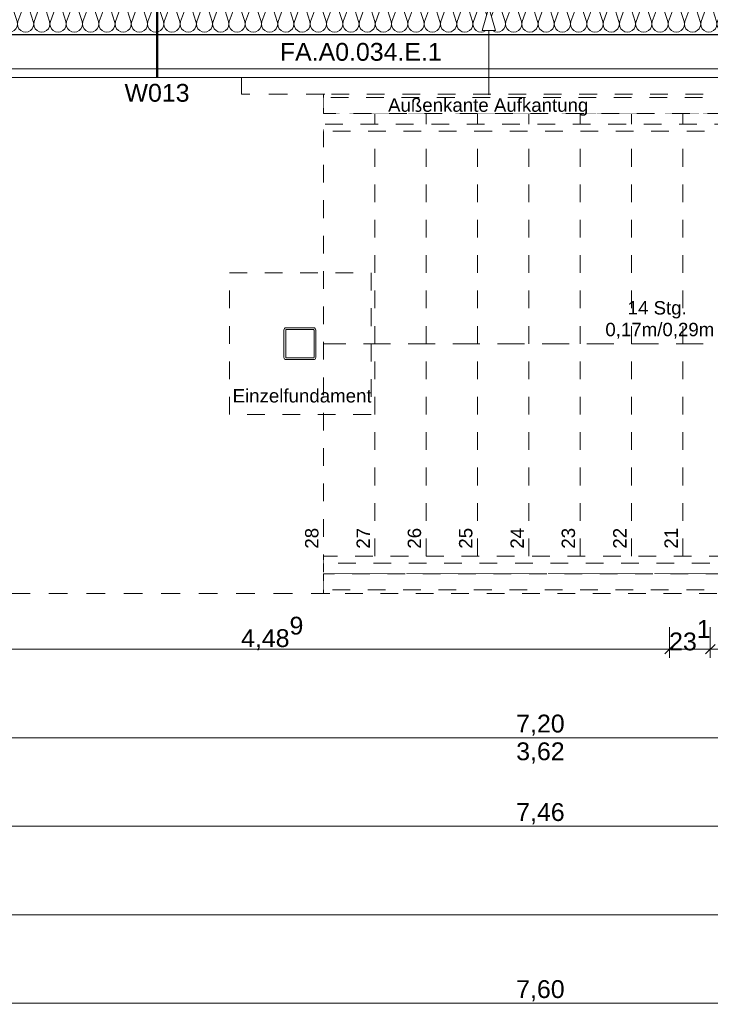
# Model space of a CAD drawing. Header units: metres. Extents: x -273 to 6, y -183 to 13.
# Tile 9 of 33: x -174.56 to -170.66, y -45.28 to -39.72. Entities that reach past the tile are written whole.
import ezdxf

# ---------------------------------------------------------------- set-up
doc = ezdxf.new("R2010")
doc.units = ezdxf.units.M
doc.header["$LTSCALE"] = 0.05
doc.header["$PDMODE"] = 1
doc.header["$PDSIZE"] = -2
for name, pattern in [('9201', [3, 2, -1]), ('Dash Style-1', [1.999894, 0.999947, -0.999947]), ('ISO-02 Strichlinie', [3.81, 3.048, -0.762]), ('Linienart-1', [2.116328, 1.058164, -1.058164]), ('Linienart-3', [2.116531, 1.058062, -1.058469]), ('Linienart-34', [4.233, 2.116, -2.117])]:
    doc.linetypes.add(name, pattern=pattern)
doc.layers.get('0').update_dxf_attribs({"lineweight": 25})
for name, color, linetype, lineweight, true_color in [('30 -33 Aussenwände- 7 Fassade_ Elemente', 7, 'Continuous', 9, 0x00aacc), ('30 -35 Decken- 2.2 Treppen Außen', 7, 'Continuous', 9, 0x009999), ('70 -72 Beschriftung- 1 Beschriftung allgemein', 7, 'Continuous', 9, 0xff6633), ('70 -72 Beschriftung- 2 Beschriftung Bauteile', 7, 'Continuous', 9, 0x9999ff), ('70 -76 Bemaßung- 2 Allgemein', 7, 'Continuous', 5, 0x6666cc)]:
    doc.layers.add(name, color=color, linetype=linetype, lineweight=lineweight, true_color=true_color)
doc.layers.add('70 -75 Raumstempel- 3 Wandstempel', color=7, linetype='Continuous', lineweight=50)
doc.layers.add('Keine', color=7, linetype='Continuous', lineweight=9)
doc.styles.add('Arial', font='arial.ttf')
doc.dimstyles.new('k+k 1_50', dxfattribs={"dimtxt": 0.100689, "dimasz": 0.05302, "dimexe": 0.05, "dimexo": 0.15, "dimgap": 0.01, "dimtad": 1, "dimdec": 3, "dimtxsty": 'Arial', "dimblk": 'VW_SLASH', "dimblk1": 'VW_SLASH', "dimblk2": 'VW_SLASH', "dimcen": 0, "dimdle": 0.05, "dimadec": 3, "dimazin": 0, "dimtfac": 0.75, "dimtdec": 3, "dimtix": 1, "dimtmove": 0, "dimatfit": 0, "dimldrblk": 'VW_SLASH-1', "dimfxl": 0.125, "dimfxlon": 1, "dimfrac": 2, "dimtolj": 1, "dimarcsym": 0})
doc.dimstyles.new('k+k_klein', dxfattribs={"dimtxt": 0.100689, "dimasz": 0.05302, "dimexe": 0.05, "dimexo": 0.15, "dimgap": 0.005, "dimtad": 1, "dimdec": 3, "dimtxsty": 'Arial', "dimblk": 'VW_SLASH-2', "dimblk1": 'VW_SLASH-2', "dimblk2": 'VW_SLASH-2', "dimcen": 0, "dimdle": 0.025, "dimadec": 3, "dimazin": 0, "dimtfac": 0.75, "dimtdec": 3, "dimtix": 1, "dimtmove": 0, "dimatfit": 0, "dimldrblk": 'VW_FILLEDARROW', "dimfxl": 0.1, "dimfxlon": 1, "dimfrac": 2, "dimtolj": 1, "dimarcsym": 0})

# ---------------------------------------------------------------- blocks, each defined once
blk = doc.blocks.new('Gruppe-2054')
at = {"layer": '30 -33 Aussenwände- 7 Fassade_ Elemente', "lineweight": 9, "transparency": 33554687, "flags": 128}
for points in [[(-3.575, -0.0985, 0.513088), (-3.5306, -0.0385), (-3.5692, 0.0815, -1.372995), (-3.4818, 0.0815), (-3.5261, -0.0385, 1.372583), (-3.4387, -0.0385), (-3.4773, 0.0815, -1.372995), (-3.3899, 0.0815), (-3.4342, -0.0385, 1.372583), (-3.3468, -0.0385)], [(-3.5261, -0.0385, 1.372583), (-3.4387, -0.0385), (-3.4773, 0.0815, -1.372995), (-3.3899, 0.0815), (-3.4342, -0.0385, 1.372583), (-3.3468, -0.0385), (-3.3854, 0.0815, -1.372995), (-3.2979, 0.0815), (-3.3423, -0.0385, 1.372583), (-3.2549, -0.0385), (-3.2934, 0.0815, -1.372995), (-3.206, 0.0815), (-3.2504, -0.0385, 1.372583), (-3.1629, -0.0385), (-3.2015, 0.0815, -1.372995), (-3.1141, 0.0815), (-3.1584, -0.0385, 1.372583), (-3.071, -0.0385), (-3.1096, 0.0815, -1.372995), (-3.0222, 0.0815), (-3.0665, -0.0385, 1.372583), (-2.9791, -0.0385), (-3.0177, 0.0815, -1.372995), (-2.9302, 0.0815), (-2.9746, -0.0385, 1.372583), (-2.8872, -0.0385), (-2.9257, 0.0815, -1.372995), (-2.8383, 0.0815), (-2.8827, -0.0385, 1.372583), (-2.7952, -0.0385), (-2.8338, 0.0815, -1.372995), (-2.7464, 0.0815), (-2.7907, -0.0385, 1.372583), (-2.7033, -0.0385), (-2.7419, 0.0815, -1.372995), (-2.6544, 0.0815), (-2.6988, -0.0385, 1.372583), (-2.6114, -0.0385), (-2.6499, 0.0815, -1.372995), (-2.5625, 0.0815), (-2.6069, -0.0385, 1.372583), (-2.5195, -0.0385), (-2.558, 0.0815, -1.372995), (-2.4706, 0.0815), (-2.515, -0.0385, 1.372583), (-2.4275, -0.0385), (-2.4661, 0.0815, -1.372995), (-2.3787, 0.0815), (-2.423, -0.0385, 1.372583), (-2.3356, -0.0385), (-2.3742, 0.0815, -1.372995), (-2.2867, 0.0815), (-2.3311, -0.0385, 1.372583), (-2.2437, -0.0385), (-2.2822, 0.0815, -1.372995), (-2.1948, 0.0815), (-2.2392, -0.0385, 1.372583), (-2.1518, -0.0385), (-2.1903, 0.0815, -1.372995), (-2.1029, 0.0815), (-2.1473, -0.0385, 1.372583), (-2.0598, -0.0385), (-2.0984, 0.0815, -1.372995), (-2.011, 0.0815), (-2.0553, -0.0385, 1.372583), (-1.9679, -0.0385), (-2.0065, 0.0815, -1.372995), (-1.919, 0.0815), (-1.9634, -0.0385, 1.372583), (-1.876, -0.0385), (-1.9145, 0.0815, -1.372995), (-1.8271, 0.0815), (-1.8715, -0.0385, 1.372583), (-1.784, -0.0385), (-1.8226, 0.0815, -1.372995), (-1.7352, 0.0815), (-1.7795, -0.0385, 1.372583), (-1.6921, -0.0385), (-1.7307, 0.0815, -1.372995), (-1.6433, 0.0815), (-1.6876, -0.0385, 1.372583), (-1.6002, -0.0385), (-1.6388, 0.0815, -1.372995), (-1.5513, 0.0815), (-1.5957, -0.0385, 1.372583), (-1.5083, -0.0385), (-1.5468, 0.0815, -1.372995), (-1.4594, 0.0815), (-1.5038, -0.0385, 1.372583), (-1.4163, -0.0385), (-1.4549, 0.0815, -1.372995), (-1.3675, 0.0815), (-1.4118, -0.0385, 1.372583), (-1.3244, -0.0385), (-1.363, 0.0815, -1.372995), (-1.2756, 0.0815), (-1.3199, -0.0385, 1.372583), (-1.2325, -0.0385), (-1.2711, 0.0815, -1.372995), (-1.1836, 0.0815), (-1.228, -0.0385, 1.372583), (-1.1406, -0.0385), (-1.1791, 0.0815, -1.372995), (-1.0917, 0.0815), (-1.1361, -0.0385, 1.372583), (-1.0486, -0.0385), (-1.0872, 0.0815, -1.372995), (-0.9998, 0.0815), (-1.0441, -0.0385, 1.372583), (-0.9567, -0.0385), (-0.9953, 0.0815, -1.372995), (-0.9078, 0.0815), (-0.9522, -0.0385, 1.372583), (-0.8648, -0.0385), (-0.9033, 0.0815, -1.372995), (-0.8159, 0.0815), (-0.8603, -0.0385, 1.372583), (-0.7729, -0.0385), (-0.8114, 0.0815, -1.372995), (-0.724, 0.0815), (-0.7684, -0.0385, 1.372583), (-0.6809, -0.0385), (-0.7195, 0.0815, -1.372995), (-0.6321, 0.0815), (-0.6764, -0.0385, 1.372583), (-0.589, -0.0385), (-0.6276, 0.0815, -1.372995), (-0.5401, 0.0815), (-0.5845, -0.0385, 1.372583), (-0.4971, -0.0385), (-0.5356, 0.0815, -1.372995), (-0.4482, 0.0815), (-0.4926, -0.0385, 1.372583), (-0.4051, -0.0385), (-0.4437, 0.0815, -1.372995), (-0.3563, 0.0815), (-0.4006, -0.0385, 1.372583), (-0.3132, -0.0385), (-0.3518, 0.0815, -1.372995), (-0.2644, 0.0815), (-0.3087, -0.0385, 1.372583), (-0.2213, -0.0385), (-0.2599, 0.0815, -1.372995), (-0.1724, 0.0815), (-0.2168, -0.0385, 1.372583), (-0.1294, -0.0385), (-0.1679, 0.0815, -1.372995), (-0.0805, 0.0815), (-0.1249, -0.0385, 1.372583), (-0.0374, -0.0385), (-0.076, 0.0815, -1.372995), (0.0114, 0.0815), (-0.0329, -0.0385, 1.372583), (0.0545, -0.0385), (0.0159, 0.0815, -1.372995), (0.1033, 0.0815), (0.059, -0.0385, 1.372583), (0.1464, -0.0385), (0.1078, 0.0815, -1.372995), (0.1953, 0.0815), (0.1509, -0.0385, 1.372583), (0.2383, -0.0385), (0.1998, 0.0815, -1.372995), (0.2872, 0.0815), (0.2428, -0.0385, 1.372583), (0.3303, -0.0385), (0.2917, 0.0815, -1.372995), (0.3791, 0.0815), (0.3348, -0.0385, 1.372583), (0.4222, -0.0385), (0.3836, 0.0815, -1.372995), (0.471, 0.0815), (0.4267, -0.0385, 1.372583), (0.5141, -0.0385), (0.4755, 0.0815, -1.372995), (0.563, 0.0815), (0.5186, -0.0385, 1.372583), (0.606, -0.0385), (0.5675, 0.0815, -1.372995), (0.6549, 0.0815), (0.6105, -0.0385, 1.372583), (0.698, -0.0385), (0.6594, 0.0815, -1.372995), (0.7468, 0.0815), (0.7025, -0.0385, 1.372583), (0.7899, -0.0385), (0.7513, 0.0815, -1.372995), (0.8388, 0.0815), (0.7944, -0.0385, 1.372583), (0.8818, -0.0385), (0.8433, 0.0815, -1.372995), (0.9307, 0.0815), (0.8863, -0.0385, 1.372583), (0.9737, -0.0385), (0.9352, 0.0815, -1.372995), (1.0226, 0.0815), (0.9782, -0.0385, 1.372583), (1.0657, -0.0385), (1.0271, 0.0815, -1.372995), (1.1145, 0.0815), (1.0702, -0.0385, 1.372583), (1.1576, -0.0385), (1.119, 0.0815, -1.372995), (1.2065, 0.0815), (1.1621, -0.0385, 1.372583), (1.2495, -0.0385), (1.211, 0.0815, -1.372995), (1.2984, 0.0815), (1.254, -0.0385, 1.372583), (1.3415, -0.0385), (1.3029, 0.0815, -1.372995), (1.3903, 0.0815), (1.346, -0.0385, 1.372583), (1.4334, -0.0385), (1.3948, 0.0815, -1.372995), (1.4822, 0.0815), (1.4379, -0.0385, 1.372583), (1.5253, -0.0385), (1.4867, 0.0815, -1.372995), (1.5742, 0.0815), (1.5298, -0.0385, 1.372583), (1.6172, -0.0385), (1.5787, 0.0815, -1.372995), (1.6661, 0.0815), (1.6217, -0.0385, 1.372583), (1.7092, -0.0385), (1.6706, 0.0815, -1.372995), (1.758, 0.0815), (1.7137, -0.0385, 1.372583), (1.8011, -0.0385), (1.7625, 0.0815, -1.372995), (1.8499, 0.0815), (1.8056, -0.0385, 1.372583), (1.893, -0.0385), (1.8544, 0.0815, -1.372995), (1.9419, 0.0815), (1.8975, -0.0385, 1.372583), (1.9849, -0.0385), (1.9464, 0.0815, -1.372995), (2.0338, 0.0815), (1.9894, -0.0385, 1.372583), (2.0769, -0.0385), (2.0383, 0.0815, -1.372995), (2.1257, 0.0815), (2.0814, -0.0385, 1.372583), (2.1688, -0.0385), (2.1302, 0.0815, -1.372995), (2.2177, 0.0815), (2.1733, -0.0385, 1.372583), (2.2607, -0.0385), (2.2222, 0.0815, -1.372995), (2.3096, 0.0815), (2.2652, -0.0385, 1.372583), (2.3526, -0.0385), (2.3141, 0.0815, -1.372995), (2.4015, 0.0815), (2.3571, -0.0385, 1.372583), (2.4446, -0.0385), (2.406, 0.0815, -1.372995), (2.4934, 0.0815), (2.4491, -0.0385, 1.372583), (2.5365, -0.0385), (2.4979, 0.0815, -1.372995), (2.5854, 0.0815), (2.541, -0.0385, 1.372583), (2.6284, -0.0385), (2.5899, 0.0815, -1.372995), (2.6773, 0.0815), (2.6329, -0.0385, 1.372583), (2.7203, -0.0385), (2.6818, 0.0815, -1.372995), (2.7692, 0.0815), (2.7248, -0.0385, 1.372583), (2.8123, -0.0385), (2.7737, 0.0815, -1.372995), (2.8611, 0.0815), (2.8168, -0.0385, 1.372583), (2.9042, -0.0385), (2.8656, 0.0815, -1.372995), (2.9531, 0.0815), (2.9087, -0.0385, 1.372583), (2.9961, -0.0385), (2.9576, 0.0815, -1.372995), (3.045, 0.0815), (3.0006, -0.0385, 1.372583), (3.0881, -0.0385), (3.0495, 0.0815, -1.372995), (3.1369, 0.0815), (3.0926, -0.0385, 1.372583), (3.18, -0.0385), (3.1414, 0.0815, -1.372995), (3.2288, 0.0815), (3.1845, -0.0385, 1.372583), (3.2719, -0.0385), (3.2333, 0.0815, -1.372995), (3.3208, 0.0815), (3.2764, -0.0385, 1.372583), (3.3638, -0.0385), (3.3253, 0.0815, -1.372995), (3.4127, 0.0815), (3.3683, -0.0385, 1.372583), (3.4558, -0.0385), (3.4172, 0.0815, -1.372995), (3.5046, 0.0815)], [(3.2764, -0.0385, 0.324435), (3.2932, -0.0898, 0.324435), (3.3471, -0.0898, 0.324435), (3.3638, -0.0385), (3.3253, 0.0815, -0.324488), (3.342, 0.1328, -0.324488), (3.3959, 0.1328, -0.324488), (3.4127, 0.0815), (3.3683, -0.0385, 0.324435), (3.3851, -0.0898, 0.324435), (3.439, -0.0898, 0.324435), (3.4558, -0.0385), (3.4172, 0.0815, -0.324488), (3.4339, 0.1328, -0.324488), (3.4879, 0.1328, -0.324488), (3.5046, 0.0815), (3.4603, -0.0385, 0.324435), (3.477, -0.0898, 0.324435), (3.5309, -0.0898, 0.324435), (3.5477, -0.0385), (3.5091, 0.0815, -0.679113), (3.575, 0.1358)], [(3.575, -0.0935, -0.367823), (3.5522, -0.0385), (3.575, 0.0232)]]:
    blk.add_lwpolyline(points, format="xyb", dxfattribs=at)
blk = doc.blocks.new('Gruppe-2055')
at = {"layer": '30 -33 Aussenwände- 7 Fassade_ Elemente', "transparency": 33554687}
blk.add_blockref('Gruppe-2054', (0, 0), dxfattribs=at)
blk = doc.blocks.new('Dämmung-151')
at = {"layer": '30 -33 Aussenwände- 7 Fassade_ Elemente', "color": 7, "transparency": 33554687}
blk.add_blockref('Gruppe-2055', (0, 0), dxfattribs=at)
at = {"layer": '30 -33 Aussenwände- 7 Fassade_ Elemente', "color": 0, "flags": 1}
for tag in ['instanceID', 'prm0_value', 'prm1_value', 'prm2_value', 'prm3_value', 'prm4_value', 'prm5_value', 'prm6_value', 'IFC_UUID', 'prm0_name', 'prm0_type', 'prm1_name', 'prm1_type', 'prm2_name', 'prm2_type', 'prm3_name', 'prm3_type', 'prm4_name', 'prm4_type', 'prm5_name', 'prm5_type', 'prm6_name', 'prm6_type']:
    blk.add_attdef(tag, (-175.196, -39.8372), '', height=0.00018, dxfattribs=at)
blk = doc.blocks.new('Gruppe-2062')
at = {"color": 255}
blk.add_wipeout([(-167.821, -40.044), (-175.421, -40.044), (-175.421, -39.247), (-167.821, -39.247)], dxfattribs=at).dxf.layer = '30 -33 Aussenwände- 7 Fassade_ Elemente'
blk.add_wipeout([(-168.046, -39.802), (-168.046, -39.407), (-175.196, -39.407), (-175.196, -39.802), (-175.351, -39.802), (-175.351, -40.044), (-167.891, -40.044), (-167.891, -39.802)], dxfattribs=at).dxf.layer = '30 -33 Aussenwände- 7 Fassade_ Elemente'
at = {"layer": '30 -33 Aussenwände- 7 Fassade_ Elemente', "flags": 128}
blk.add_lwpolyline([(-168.046, -39.802), (-168.046, -39.407), (-175.196, -39.407), (-175.196, -39.802), (-175.351, -39.802), (-175.351, -40.044), (-167.891, -40.044), (-167.891, -39.802)], close=True, dxfattribs=at)
at = {"color": 255}
blk.add_wipeout([(-168.071, -39.994), (-175.171, -39.994), (-175.171, -39.802), (-168.071, -39.802)], dxfattribs=at).dxf.layer = '30 -33 Aussenwände- 7 Fassade_ Elemente'
at = {"layer": '30 -33 Aussenwände- 7 Fassade_ Elemente', "flags": 128}
blk.add_lwpolyline([(-168.071, -39.994), (-175.171, -39.994), (-175.171, -39.802), (-168.071, -39.802)], close=True, dxfattribs=at)
at = {"color": 255, "lineweight": 25}
blk.add_wipeout([(-167.821, -39.802), (-175.421, -39.802), (-175.421, -39.687), (-175.196, -39.687), (-175.196, -39.529), (-168.046, -39.529), (-168.046, -39.6869), (-167.821, -39.6869)], dxfattribs=at).dxf.layer = '30 -33 Aussenwände- 7 Fassade_ Elemente'
at = {"layer": '30 -33 Aussenwände- 7 Fassade_ Elemente', "lineweight": 25}
blk.add_line((-167.821, -39.802), (-175.421, -39.802), dxfattribs=at)
at = {"layer": '30 -33 Aussenwände- 7 Fassade_ Elemente', "rotation": 180}
blk.add_blockref('Dämmung-151', (-171.621, -39.6455), dxfattribs=at)
blk = doc.blocks.new('Gruppe-9450')
at = {"color": 255, "linetype": '9201', "lineweight": 5, "transparency": 33554508}
blk.add_wipeout([(-169.076, -40.247), (-169.366, -40.247), (-169.366, -42.847), (-169.076, -42.847)], dxfattribs=at).dxf.layer = '30 -35 Decken- 2.2 Treppen Außen'
blk.add_wipeout([(-169.366, -40.247), (-169.656, -40.247), (-169.656, -42.847), (-169.366, -42.847)], dxfattribs=at).dxf.layer = '30 -35 Decken- 2.2 Treppen Außen'
blk.add_wipeout([(-169.656, -40.247), (-169.946, -40.247), (-169.946, -42.847), (-169.656, -42.847)], dxfattribs=at).dxf.layer = '30 -35 Decken- 2.2 Treppen Außen'
blk.add_wipeout([(-169.946, -40.247), (-170.236, -40.247), (-170.236, -42.847), (-169.946, -42.847)], dxfattribs=at).dxf.layer = '30 -35 Decken- 2.2 Treppen Außen'
blk.add_wipeout([(-170.236, -40.247), (-170.526, -40.247), (-170.526, -42.847), (-170.236, -42.847)], dxfattribs=at).dxf.layer = '30 -35 Decken- 2.2 Treppen Außen'
blk.add_wipeout([(-170.526, -40.247), (-170.816, -40.247), (-170.816, -42.847), (-170.526, -42.847)], dxfattribs=at).dxf.layer = '30 -35 Decken- 2.2 Treppen Außen'
blk.add_wipeout([(-170.816, -40.247), (-171.106, -40.247), (-171.106, -42.847), (-170.816, -42.847)], dxfattribs=at).dxf.layer = '30 -35 Decken- 2.2 Treppen Außen'
blk.add_wipeout([(-171.106, -40.247), (-171.396, -40.247), (-171.396, -42.847), (-171.106, -42.847)], dxfattribs=at).dxf.layer = '30 -35 Decken- 2.2 Treppen Außen'
blk.add_wipeout([(-171.396, -40.247), (-171.686, -40.247), (-171.686, -42.847), (-171.396, -42.847)], dxfattribs=at).dxf.layer = '30 -35 Decken- 2.2 Treppen Außen'
blk.add_wipeout([(-171.686, -40.247), (-171.976, -40.247), (-171.976, -42.847), (-171.686, -42.847)], dxfattribs=at).dxf.layer = '30 -35 Decken- 2.2 Treppen Außen'
blk.add_wipeout([(-171.976, -40.247), (-172.266, -40.247), (-172.266, -42.847), (-171.976, -42.847)], dxfattribs=at).dxf.layer = '30 -35 Decken- 2.2 Treppen Außen'
blk.add_wipeout([(-172.266, -40.247), (-172.556, -40.247), (-172.556, -42.847), (-172.266, -42.847)], dxfattribs=at).dxf.layer = '30 -35 Decken- 2.2 Treppen Außen'
blk.add_wipeout([(-172.556, -40.247), (-172.846, -40.247), (-172.846, -42.847), (-172.556, -42.847)], dxfattribs=at).dxf.layer = '30 -35 Decken- 2.2 Treppen Außen'
blk = doc.blocks.new('Gruppe-9454')
at = {"layer": '30 -35 Decken- 2.2 Treppen Außen', "linetype": '9201', "lineweight": 9, "transparency": 33554508}
for p, q in [((-172.846, -40.137), (-172.846, -42.957)), ((-172.556, -40.247), (-172.556, -42.847)), ((-172.266, -40.247), (-172.266, -42.847)), ((-171.976, -40.247), (-171.976, -42.847)), ((-171.686, -40.247), (-171.686, -42.847)), ((-171.396, -40.247), (-171.396, -42.847)), ((-171.106, -40.247), (-171.106, -42.847)), ((-170.816, -40.247), (-170.816, -42.847)), ((-170.526, -40.247), (-170.526, -42.847)), ((-170.236, -40.247), (-170.236, -42.847)), ((-169.946, -40.247), (-169.946, -42.847)), ((-169.656, -40.247), (-169.656, -42.847)), ((-169.366, -40.247), (-169.366, -42.847)), ((-169.076, -40.247), (-169.076, -42.847))]:
    blk.add_line(p, q, dxfattribs=at)
at = {"layer": '30 -35 Decken- 2.2 Treppen Außen', "linetype": '9201', "lineweight": 9, "transparency": 33554508, "flags": 128}
for points in [[(-172.556, -40.247), (-172.846, -40.247)], [(-172.266, -40.247), (-172.556, -40.247)], [(-171.976, -40.247), (-172.266, -40.247)], [(-171.686, -40.247), (-171.976, -40.247)], [(-171.396, -40.247), (-171.686, -40.247)], [(-171.106, -40.247), (-171.396, -40.247)], [(-170.816, -40.247), (-171.106, -40.247)], [(-170.526, -40.247), (-170.816, -40.247)], [(-170.236, -40.247), (-170.526, -40.247)], [(-169.946, -40.247), (-170.236, -40.247)], [(-169.656, -40.247), (-169.946, -40.247)], [(-169.366, -40.247), (-169.656, -40.247)], [(-169.076, -40.247), (-169.366, -40.247)], [(-172.556, -42.847), (-172.846, -42.847)], [(-172.266, -42.847), (-172.556, -42.847)], [(-171.976, -42.847), (-172.266, -42.847)], [(-171.686, -42.847), (-171.976, -42.847)], [(-171.396, -42.847), (-171.686, -42.847)], [(-171.106, -42.847), (-171.396, -42.847)], [(-170.816, -42.847), (-171.106, -42.847)], [(-170.526, -42.847), (-170.816, -42.847)], [(-170.236, -42.847), (-170.526, -42.847)], [(-169.946, -42.847), (-170.236, -42.847)], [(-169.656, -42.847), (-169.946, -42.847)], [(-169.366, -42.847), (-169.656, -42.847)], [(-169.076, -42.847), (-169.366, -42.847)]]:
    blk.add_lwpolyline(points, dxfattribs=at)
blk = doc.blocks.new('Gruppe-9457')
at = {"layer": '30 -35 Decken- 2.2 Treppen Außen', "linetype": 'ISO-02 Strichlinie', "lineweight": 9, "transparency": 33554508, "flags": 128}
blk.add_lwpolyline([(-165.401, -41.547), (-172.846, -41.547)], dxfattribs=at)
blk = doc.blocks.new('Gruppe-9459')
at = {"layer": '30 -35 Decken- 2.2 Treppen Außen', "linetype": 'Dash Style-1', "lineweight": 9, "transparency": 33554508, "flags": 128}
for points in [[(-165.1013, -40.137), (-172.846, -40.137), (-172.846, -40.247), (-165.1247, -40.247)], [(-165.6773, -42.847), (-172.846, -42.847), (-172.846, -42.957), (-165.7007, -42.957)]]:
    blk.add_lwpolyline(points, dxfattribs=at)
blk = doc.blocks.new('Gruppe-9461')
at = {"color": 255, "linetype": 'Linienart-1'}
blk.add_wipeout([(-165.6646, -42.787), (-172.846, -42.787), (-172.846, -42.747), (-165.6561, -42.747)], dxfattribs=at).dxf.layer = '30 -35 Decken- 2.2 Treppen Außen'
at = {"layer": '30 -35 Decken- 2.2 Treppen Außen', "linetype": 'Linienart-1', "flags": 128}
blk.add_lwpolyline([(-165.6646, -42.787), (-172.846, -42.787), (-172.846, -42.747), (-165.6561, -42.747)], dxfattribs=at)
blk = doc.blocks.new('Gruppe-9463')
at = {"color": 255, "linetype": 'Linienart-1'}
blk.add_wipeout([(-165.6965, -42.937), (-172.846, -42.937), (-172.846, -42.847), (-165.6773, -42.847)], dxfattribs=at).dxf.layer = '30 -35 Decken- 2.2 Treppen Außen'
at = {"layer": '30 -35 Decken- 2.2 Treppen Außen', "linetype": 'Linienart-1', "flags": 128}
blk.add_lwpolyline([(-165.6965, -42.937), (-172.846, -42.937), (-172.846, -42.847), (-165.6773, -42.847)], dxfattribs=at)
blk = doc.blocks.new('Gruppe-9465')
at = {"color": 255, "linetype": 'Linienart-1'}
blk.add_wipeout([(-165.1374, -40.307), (-172.846, -40.307), (-172.846, -40.347), (-165.1459, -40.347)], dxfattribs=at).dxf.layer = '30 -35 Decken- 2.2 Treppen Außen'
at = {"layer": '30 -35 Decken- 2.2 Treppen Außen', "linetype": 'Linienart-1', "flags": 128}
blk.add_lwpolyline([(-165.1374, -40.307), (-172.846, -40.307), (-172.846, -40.347), (-165.1459, -40.347)], dxfattribs=at)
blk = doc.blocks.new('Gruppe-9467')
at = {"color": 255, "linetype": 'Linienart-1'}
blk.add_wipeout([(-165.1055, -40.157), (-172.846, -40.157), (-172.846, -40.247), (-165.1247, -40.247)], dxfattribs=at).dxf.layer = '30 -35 Decken- 2.2 Treppen Außen'
at = {"layer": '30 -35 Decken- 2.2 Treppen Außen', "linetype": 'Linienart-1', "flags": 128}
blk.add_lwpolyline([(-165.1055, -40.157), (-172.846, -40.157), (-172.846, -40.247), (-165.1247, -40.247)], dxfattribs=at)
blk = doc.blocks.new('Gruppe-9472')
at = {"layer": '30 -35 Decken- 2.2 Treppen Außen', "insert": (-170.961, -41.5185), "char_height": 0.075516, "attachment_point": 8, "rotation": 0.001, "line_spacing_factor": 0.973705, "style": 'Arial'}
blk.add_mtext('14 Stg.\\P 0,17m/0,29m', dxfattribs=at)
blk = doc.blocks.new('Gruppe-9473')
at = {"layer": '30 -35 Decken- 2.2 Treppen Außen', "char_height": 0.07552, "attachment_point": 9, "rotation": 90.001, "line_spacing_factor": 0.973705, "style": 'Arial'}
for s, insert in [('28', (-172.8745, -42.5872)), ('27', (-172.5845, -42.5872)), ('26', (-172.2945, -42.5872)), ('25', (-172.0045, -42.5872)), ('24', (-171.7145, -42.5872)), ('23', (-171.4245, -42.5872)), ('22', (-171.1345, -42.5872)), ('21', (-170.8445, -42.5872))]:
    blk.add_mtext(s, dxfattribs=dict(at, insert=insert))
blk = doc.blocks.new('Gruppe-9474')
at = {"layer": '30 -35 Decken- 2.2 Treppen Außen', "transparency": 33554508}
blk.add_blockref('Gruppe-9450', (0, 0), dxfattribs=at)
for name in ['Gruppe-9454', 'Gruppe-9459', 'Gruppe-9457']:
    blk.add_blockref(name, (0, 0), dxfattribs=at)
at = {"layer": '30 -35 Decken- 2.2 Treppen Außen'}
for name in ['Gruppe-9472', 'Gruppe-9473']:
    blk.add_blockref(name, (0, 0), dxfattribs=at)
for name in ['Gruppe-9467', 'Gruppe-9465', 'Gruppe-9461', 'Gruppe-9463']:
    blk.add_blockref(name, (0, 0), dxfattribs=at)
blk = doc.blocks.new('Gruppe-9475')
at = {"layer": '30 -35 Decken- 2.2 Treppen Außen', "color": 7, "transparency": 33554687}
blk.add_blockref('Gruppe-9474', (0, 0), dxfattribs=at)
blk = doc.blocks.new('Gruppe-9476')
at = {"layer": '30 -35 Decken- 2.2 Treppen Außen', "color": 7, "transparency": 33554687}
blk.add_blockref('Gruppe-9475', (0, 0), dxfattribs=at)
at = {"layer": '30 -35 Decken- 2.2 Treppen Außen', "color": 0, "flags": 1}
for tag in ['prm0_value', 'prm1_value', 'prm2_value', 'prm3_value', 'prm4_value', 'prm5_value', 'prm6_value', 'prm7_value', 'prm8_value', 'IFC_UUID', 'instanceID', 'prm0_name', 'prm0_type', 'prm1_name', 'prm1_type', 'prm2_name', 'prm2_type', 'prm3_name', 'prm3_type', 'prm4_name', 'prm4_type', 'prm5_name', 'prm5_type', 'prm6_name', 'prm6_type', 'prm7_name', 'prm7_type', 'prm8_name', 'prm8_type']:
    blk.add_attdef(tag, (-172.9927, -42.957), '', height=0.00018, dxfattribs=at)
blk = doc.blocks.new('Gruppe-11789')
at = {"layer": '70 -75 Raumstempel- 3 Wandstempel'}
blk.add_line((-173.7874, -40.044), (-173.7874, -39.407), dxfattribs=at)
at = {"layer": '70 -75 Raumstempel- 3 Wandstempel', "insert": (-173.7874, -40.0794), "char_height": 0.10069, "attachment_point": 2, "line_spacing_factor": 0.96878, "style": 'Arial'}
blk.add_mtext('W013', dxfattribs=at)
blk = doc.blocks.new('_00-EG_Tragwerk (2D)')
at = {"layer": '30 -33 Aussenwände- 7 Fassade_ Elemente', "color": 7}
blk.add_blockref('Gruppe-2062', (0, 0), dxfattribs=at)
at = {"layer": '30 -35 Decken- 2.2 Treppen Außen', "transparency": 33554687}
blk.add_blockref('Gruppe-9476', (0, 0), dxfattribs=at)
at = {"layer": '70 -75 Raumstempel- 3 Wandstempel', "color": 7}
blk.add_blockref('Gruppe-11789', (0, 0), dxfattribs=at)
blk = doc.blocks.new('Gruppe-14158')
at = {"layer": 'Keine', "color": 7, "linetype": 'Continuous', "lineweight": 5, "transparency": 33554687, "flags": 128}
for points in [[(-172.9028, -41.637, 0.414214), (-172.8903, -41.6245), (-172.8903, -41.4695, 0.414214), (-172.9028, -41.457), (-173.0578, -41.457, 0.414214), (-173.0703, -41.4695), (-173.0703, -41.6245, 0.414214), (-173.0578, -41.637)], [(-172.9028, -41.627, 0.414214), (-172.9003, -41.6245), (-172.9003, -41.4695, 0.414214), (-172.9028, -41.467), (-173.0578, -41.467, 0.414214), (-173.0603, -41.4695), (-173.0603, -41.6245, 0.414214), (-173.0578, -41.627)]]:
    blk.add_lwpolyline(points, format="xyb", close=True, dxfattribs=at)
blk = doc.blocks.new('Gruppe-14162')
at = {"layer": 'Keine', "color": 252, "linetype": 'Linienart-3', "lineweight": 9, "true_color": 0x888888, "flags": 128}
blk.add_lwpolyline([(-173.3783, -41.147), (-172.5783, -41.147), (-172.5783, -41.947), (-173.3783, -41.947)], close=True, dxfattribs=at)
at = {"layer": 'Keine', "color": 7}
blk.add_blockref('Gruppe-14158', (0, 0), dxfattribs=at)
at = {"layer": 'Keine', "color": 7, "insert": (-173.3606, -41.8032), "char_height": 0.075516, "width": 0.88725, "attachment_point": 1, "line_spacing_factor": 0.973705, "style": 'Arial'}
blk.add_mtext('Einzelfundament', dxfattribs=at)
blk = doc.blocks.new('_EG_2D  (2D)')
at = {"layer": '30 -33 Aussenwände- 7 Fassade_ Elemente', "linetype": 'Linienart-34', "lineweight": 9}
for p, q in [((-173.31099996, -40.13704198), (-173.31099996, -40.04404198)), ((-172.8389557, -40.13704198), (-173.31099996, -40.13704198)), ((-172.81099996, -42.95704198), (-175.81099996, -42.95704198))]:
    blk.add_line(p, q, dxfattribs=at)
at = {"layer": '70 -72 Beschriftung- 1 Beschriftung allgemein', "color": 7}
blk.add_blockref('Gruppe-14162', (0, 0), dxfattribs=at)
at = {"layer": '70 -72 Beschriftung- 1 Beschriftung allgemein', "insert": (-172.636, -39.8480169), "char_height": 0.1006886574, "width": 1.6, "attachment_point": 2, "line_spacing_factor": 0.970891, "style": 'Arial'}
blk.add_mtext('FA.A0.034.E.1', dxfattribs=at)
blk = doc.blocks.new('VW_SLASH-2')
at = {"color": 0, "linetype": 'ByBlock', "lineweight": -2, "transparency": 16777216}
blk.add_line((0.47, 0), (-1, 0), dxfattribs=at)
at = {"color": 0, "lineweight": 5, "transparency": 16777216, "flags": 128}
blk.add_lwpolyline([(0.5, 0.5), (-0.5, -0.5)], dxfattribs=at)
blk = doc.blocks.new('*D15033')
at = {"layer": '70 -76 Bemaßung- 2 Allgemein', "color": 0, "lineweight": -2}
for p, q in [((-175.421, -45.172), (-175.421, -45.322)), ((-167.821, -45.172), (-167.821, -45.322)), ((-167.874, -45.272), (-175.368, -45.272))]:
    blk.add_line(p, q, dxfattribs=at)
at = {"layer": 'Defpoints', "color": 0}
for p in [(-175.421, -42.294), (-167.821, -42.294), (-175.421, -45.272)]:
    blk.add_point(p, dxfattribs=at)
at = {"layer": '70 -76 Bemaßung- 2 Allgemein', "color": 0, "lineweight": -2, "xscale": 0.05302001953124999, "yscale": 0.05302001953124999, "zscale": 0.05302001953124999, "rotation": 180}
blk.add_blockref('VW_SLASH-2', (-175.421, -45.272), dxfattribs=at)
at = {"layer": '70 -76 Bemaßung- 2 Allgemein', "color": 0, "lineweight": -2, "xscale": 0.05302001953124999, "yscale": 0.05302001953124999, "zscale": 0.05302001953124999}
blk.add_blockref('VW_SLASH-2', (-167.821, -45.272), dxfattribs=at)
at = {"layer": '70 -76 Bemaßung- 2 Allgemein', "color": 0, "insert": (-171.621, -45.2016), "char_height": 0.10069, "attachment_point": 5, "style": 'Arial'}
blk.add_mtext('\\A1;7,60', dxfattribs=at)
blk = doc.blocks.new('VW_FILLEDARROW')
at = {"linetype": 'Continuous', "lineweight": 0, "transparency": 16777216}
blk.add_hatch(color=0, dxfattribs=at).paths.add_polyline_path([(-2.83, 0.76), (0, 0), (-2.83, -0.76)])
at = {"color": 0, "lineweight": 5, "transparency": 16777216, "flags": 128}
blk.add_lwpolyline([(-2.83, 0.76), (0, 0), (-2.83, -0.76)], close=True, dxfattribs=at)
blk = doc.blocks.new('VW_SLASH')
at = {"color": 0, "linetype": 'ByBlock', "lineweight": -2, "transparency": 16777216}
blk.add_line((0.94, 0), (-1, 0), dxfattribs=at)
at = {"color": 0, "lineweight": 20, "transparency": 16777216, "flags": 128}
blk.add_lwpolyline([(0.5, 0.5), (-0.5, -0.5)], dxfattribs=at)
blk = doc.blocks.new('*D15160')
at = {"layer": '70 -76 Bemaßung- 2 Allgemein', "color": 0, "lineweight": -2}
for p, q in [((-175.381, -43.147), (-175.381, -43.322)), ((-170.892, -43.147), (-170.892, -43.322)), ((-170.945, -43.272), (-175.328, -43.272))]:
    blk.add_line(p, q, dxfattribs=at)
at = {"layer": 'Defpoints', "color": 0}
for p in [(-175.381, -39.222), (-170.892, -39.454), (-175.381, -43.272)]:
    blk.add_point(p, dxfattribs=at)
at = {"layer": '70 -76 Bemaßung- 2 Allgemein', "color": 0, "lineweight": -2, "xscale": 0.05302001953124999, "yscale": 0.05302001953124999, "zscale": 0.05302001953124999, "rotation": 180}
blk.add_blockref('VW_SLASH', (-175.381, -43.272), dxfattribs=at)
at = {"layer": '70 -76 Bemaßung- 2 Allgemein', "color": 0, "lineweight": -2, "xscale": 0.05302001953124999, "yscale": 0.05302001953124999, "zscale": 0.05302001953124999}
blk.add_blockref('VW_SLASH', (-170.892, -43.272), dxfattribs=at)
at = {"layer": '70 -76 Bemaßung- 2 Allgemein', "color": 0, "insert": (-173.1365, -43.1839), "char_height": 0.100689, "attachment_point": 5, "style": 'Arial'}
blk.add_mtext('\\A1;4,48\\S9^ ;', dxfattribs=at)
blk = doc.blocks.new('VW_SLASH-1')
at = {"color": 0, "linetype": 'ByBlock', "lineweight": -2, "transparency": 16777216}
blk.add_line((0.94, 0), (-1, 0), dxfattribs=at)
at = {"color": 0, "lineweight": 5, "transparency": 16777216, "flags": 128}
blk.add_lwpolyline([(0.5, 0.5), (-0.5, -0.5)], dxfattribs=at)
blk = doc.blocks.new('*D15161')
at = {"layer": '70 -76 Bemaßung- 2 Allgemein', "color": 0, "lineweight": -2}
for p, q in [((-170.892, -43.147), (-170.892, -43.322)), ((-170.661, -43.147), (-170.661, -43.322)), ((-170.714, -43.272), (-170.839, -43.272))]:
    blk.add_line(p, q, dxfattribs=at)
at = {"layer": 'Defpoints', "color": 0}
for p in [(-170.892, -39.454), (-170.661, -39.454), (-170.892, -43.272)]:
    blk.add_point(p, dxfattribs=at)
at = {"layer": '70 -76 Bemaßung- 2 Allgemein', "color": 0, "lineweight": -2, "xscale": 0.05302001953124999, "yscale": 0.05302001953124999, "zscale": 0.05302001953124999, "rotation": 180}
blk.add_blockref('VW_SLASH', (-170.892, -43.272), dxfattribs=at)
at = {"layer": '70 -76 Bemaßung- 2 Allgemein', "color": 0, "lineweight": -2, "xscale": 0.05302001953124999, "yscale": 0.05302001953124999, "zscale": 0.05302001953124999}
blk.add_blockref('VW_SLASH', (-170.661, -43.272), dxfattribs=at)
at = {"layer": '70 -76 Bemaßung- 2 Allgemein', "color": 0, "insert": (-170.7765, -43.1939), "char_height": 0.100689, "attachment_point": 5, "style": 'Arial'}
blk.add_mtext('\\A1;23\\S1^ ;', dxfattribs=at)
blk = doc.blocks.new('*D15162')
at = {"layer": '70 -76 Bemaßung- 2 Allgemein', "color": 0, "lineweight": -2}
for p, q in [((-170.661, -43.147), (-170.661, -43.322)), ((-168.021, -43.147), (-168.021, -43.322)), ((-168.074, -43.272), (-170.608, -43.272))]:
    blk.add_line(p, q, dxfattribs=at)
at = {"layer": 'Defpoints', "color": 0}
for p in [(-170.661, -39.454), (-168.021, -39.454), (-170.661, -43.272)]:
    blk.add_point(p, dxfattribs=at)
at = {"layer": '70 -76 Bemaßung- 2 Allgemein', "color": 0, "lineweight": -2, "xscale": 0.05302001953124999, "yscale": 0.05302001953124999, "zscale": 0.05302001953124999, "rotation": 180}
blk.add_blockref('VW_SLASH', (-170.661, -43.272), dxfattribs=at)
at = {"layer": '70 -76 Bemaßung- 2 Allgemein', "color": 0, "lineweight": -2, "xscale": 0.05302001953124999, "yscale": 0.05302001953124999, "zscale": 0.05302001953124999}
blk.add_blockref('VW_SLASH', (-168.021, -43.272), dxfattribs=at)
at = {"layer": '70 -76 Bemaßung- 2 Allgemein', "color": 0, "insert": (-169.341, -43.2016), "char_height": 0.10069, "attachment_point": 5, "style": 'Arial'}
blk.add_mtext('\\A1;2,64', dxfattribs=at)
blk = doc.blocks.new('*D17296')
at = {"layer": '70 -76 Bemaßung- 2 Allgemein', "color": 0, "lineweight": -2}
for p, q in [((-175.421, -44.672), (-175.421, -44.822)), ((-99.421, -44.672), (-99.421, -44.822)), ((-99.474, -44.772), (-175.368, -44.772))]:
    blk.add_line(p, q, dxfattribs=at)
at = {"layer": 'Defpoints', "color": 0}
for p in [(-175.421, -39.447), (-99.421, -39.447), (-175.421, -44.772)]:
    blk.add_point(p, dxfattribs=at)
at = {"layer": '70 -76 Bemaßung- 2 Allgemein', "color": 0, "lineweight": -2, "xscale": 0.05302001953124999, "yscale": 0.05302001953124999, "zscale": 0.05302001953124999, "rotation": 180}
blk.add_blockref('VW_SLASH-2', (-175.421, -44.772), dxfattribs=at)
at = {"layer": '70 -76 Bemaßung- 2 Allgemein', "color": 0, "lineweight": -2, "xscale": 0.05302001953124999, "yscale": 0.05302001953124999, "zscale": 0.05302001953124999}
blk.add_blockref('VW_SLASH-2', (-99.421, -44.772), dxfattribs=at)
at = {"layer": '70 -76 Bemaßung- 2 Allgemein', "color": 0, "insert": (-137.421, -44.7066), "char_height": 0.10069, "attachment_point": 5, "style": 'Arial'}
blk.add_mtext('\\A1;76,00', dxfattribs=at)
blk = doc.blocks.new('*D17310')
at = {"layer": '70 -76 Bemaßung- 2 Allgemein', "color": 0, "lineweight": -2}
for p, q in [((-175.351, -44.172), (-175.351, -44.322)), ((-167.891, -44.172), (-167.891, -44.322)), ((-167.944, -44.272), (-175.298, -44.272))]:
    blk.add_line(p, q, dxfattribs=at)
at = {"layer": 'Defpoints', "color": 0}
for p in [(-175.351, -40.044), (-167.891, -40.044), (-175.351, -44.272)]:
    blk.add_point(p, dxfattribs=at)
at = {"layer": '70 -76 Bemaßung- 2 Allgemein', "color": 0, "lineweight": -2, "xscale": 0.05302001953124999, "yscale": 0.05302001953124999, "zscale": 0.05302001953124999, "rotation": 180}
blk.add_blockref('VW_SLASH-2', (-175.351, -44.272), dxfattribs=at)
at = {"layer": '70 -76 Bemaßung- 2 Allgemein', "color": 0, "lineweight": -2, "xscale": 0.05302001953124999, "yscale": 0.05302001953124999, "zscale": 0.05302001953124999}
blk.add_blockref('VW_SLASH-2', (-167.891, -44.272), dxfattribs=at)
at = {"layer": '70 -76 Bemaßung- 2 Allgemein', "color": 0, "insert": (-171.621, -44.2016), "char_height": 0.10069, "attachment_point": 5, "style": 'Arial'}
blk.add_mtext('\\A1;7,46', dxfattribs=at)
blk = doc.blocks.new('*D17429')
at = {"layer": '70 -76 Bemaßung- 2 Allgemein', "color": 0, "lineweight": -2}
for p, q in [((-175.221, -43.672), (-175.221, -43.822)), ((-168.021, -43.672), (-168.021, -43.822)), ((-168.074, -43.772), (-175.168, -43.772))]:
    blk.add_line(p, q, dxfattribs=at)
at = {"layer": 'Defpoints', "color": 0}
for p in [(-175.221, -39.247), (-168.021, -39.247), (-175.221, -43.772)]:
    blk.add_point(p, dxfattribs=at)
at = {"layer": '70 -76 Bemaßung- 2 Allgemein', "color": 0, "lineweight": -2, "xscale": 0.05302001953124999, "yscale": 0.05302001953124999, "zscale": 0.05302001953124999, "rotation": 180.0000000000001}
blk.add_blockref('VW_SLASH-2', (-175.221, -43.772), dxfattribs=at)
at = {"layer": '70 -76 Bemaßung- 2 Allgemein', "color": 0, "lineweight": -2, "xscale": 0.05302001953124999, "yscale": 0.05302001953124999, "zscale": 0.05302001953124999}
blk.add_blockref('VW_SLASH-2', (-168.021, -43.772), dxfattribs=at)
at = {"layer": '70 -76 Bemaßung- 2 Allgemein', "color": 0, "insert": (-171.621, -43.7016), "char_height": 0.10069, "attachment_point": 5, "style": 'Arial'}
blk.add_mtext('\\A1;7,20', dxfattribs=at)
blk = doc.blocks.new('Gruppe-14835')
at = {"layer": '70 -76 Bemaßung- 2 Allgemein', "insert": (-171.621, -43.7987), "char_height": 0.10069, "width": 0.455, "attachment_point": 2, "line_spacing_factor": 0.96878, "style": 'Arial'}
blk.add_mtext('3,62', dxfattribs=at)
blk = doc.blocks.new('Gruppe-15106')
at = {"layer": '70 -72 Beschriftung- 2 Beschriftung Bauteile', "insert": (-172.482, -40.1614), "char_height": 0.075516, "attachment_point": 1, "line_spacing_factor": 0.973705, "style": 'Arial'}
blk.add_mtext('Außenkante Aufkantung', dxfattribs=at)
at = {"color": 255, "linetype": 'Continuous', "lineweight": 9}
blk.add_wipeout([(-171.9507, -39.7769), (-171.9132, -39.647), (-171.8757, -39.7769)], dxfattribs=at).dxf.layer = '70 -72 Beschriftung- 2 Beschriftung Bauteile'
at = {"layer": '70 -72 Beschriftung- 2 Beschriftung Bauteile'}
blk.add_line((-171.9132, -39.7769), (-171.9132, -40.141), dxfattribs=at)
at = {"layer": '70 -72 Beschriftung- 2 Beschriftung Bauteile', "linetype": 'Continuous', "lineweight": 9, "flags": 128}
blk.add_lwpolyline([(-171.9507, -39.7769), (-171.9132, -39.647), (-171.8757, -39.7769)], close=True, dxfattribs=at)
blk = doc.blocks.new('Gruppe-14195')
at = {"layer": '70 -76 Bemaßung- 2 Allgemein'}
dim = blk.add_aligned_dim(p1=(-167.82099996, -42.29404198), p2=(-175.42099996, -42.29404198), distance=2.978, text='7,60', dimstyle='k+k_klein', override={"dimtxt": 0.100689, "dimgap": 0.01, "dimdec": 8, "dimpost": '<>', "dimtxsty": 'Arial', "dimtmove": 2}, dxfattribs=at)
dim.commit()
dim.dimension.update_dxf_attribs({"geometry": '*D15033', "text_midpoint": (-171.62099996, -45.20157844)})
blk = doc.blocks.new('Gruppe-14201')
at = {"layer": '70 -76 Bemaßung- 2 Allgemein'}
dim = blk.add_linear_dim(base=(-175.381, -43.272), p1=(-170.892, -39.454), p2=(-175.381, -39.222), text='4,48\\S9^ ;', dimstyle='k+k 1_50', override={"dimtxt": 0.100689, "dimgap": 0.01, "dimpost": '<>', "dimtxsty": 'Arial', "dimtmove": 2}, dxfattribs=at)
dim.commit()
dim.dimension.update_dxf_attribs({"geometry": '*D15160', "text_midpoint": (-173.1365, -43.1839)})
for p1, p2, text, picture, middle in [((-170.661, -39.454), (-170.892, -39.454), '23\\S1^ ;', '*D15161', (-170.7765, -43.1939)), ((-168.021, -39.454), (-170.661, -39.454), '2,64', '*D15162', (-169.341, -43.2016))]:
    dim = blk.add_aligned_dim(p1=p1, p2=p2, distance=3.818, text=text, dimstyle='k+k 1_50', override={"dimtxt": 0.100689, "dimgap": 0.01, "dimpost": '<>', "dimtxsty": 'Arial', "dimtmove": 2}, dxfattribs=at)
    dim.commit()
    dim.dimension.update_dxf_attribs({"geometry": picture, "text_midpoint": middle})
blk = doc.blocks.new('Gruppe-14515')
at = {"layer": '70 -76 Bemaßung- 2 Allgemein'}
dim = blk.add_linear_dim(base=(-175.42099996, -44.77204198), p1=(-99.42099996, -39.44704198), p2=(-175.42099996, -39.44704198), text='76,00', dimstyle='k+k_klein', override={"dimtxt": 0.100689, "dimgap": 0.005, "dimdec": 8, "dimpost": '<>', "dimtxsty": 'Arial', "dimtmove": 2}, dxfattribs=at)
dim.commit()
dim.dimension.update_dxf_attribs({"geometry": '*D17296', "text_midpoint": (-137.42099996, -44.70657844)})
blk = doc.blocks.new('Gruppe-14516')
at = {"layer": '70 -76 Bemaßung- 2 Allgemein'}
dim = blk.add_aligned_dim(p1=(-167.89099996, -40.04404198), p2=(-175.35099996, -40.04404198), distance=4.228, text='7,46', dimstyle='k+k_klein', override={"dimtxt": 0.100689, "dimgap": 0.01, "dimdec": 8, "dimpost": '<>', "dimtxsty": 'Arial', "dimtmove": 2}, dxfattribs=at)
dim.commit()
dim.dimension.update_dxf_attribs({"geometry": '*D17310', "text_midpoint": (-171.62099996, -44.20157844)})
blk = doc.blocks.new('Gruppe-14517')
at = {"layer": '70 -76 Bemaßung- 2 Allgemein'}
dim = blk.add_aligned_dim(p1=(-168.021, -39.247), p2=(-175.221, -39.247), distance=4.525, text='7,20', dimstyle='k+k_klein', override={"dimtxt": 0.100689, "dimgap": 0.01, "dimpost": '<>', "dimtxsty": 'Arial', "dimtmove": 2}, dxfattribs=at)
dim.commit()
dim.dimension.update_dxf_attribs({"geometry": '*D17429', "text_midpoint": (-171.621, -43.7016)})
blk = doc.blocks.new('_EG_2D Bemaßung_ Beschriftung (2D)')
at = {"layer": '70 -72 Beschriftung- 1 Beschriftung allgemein', "color": 7}
blk.add_blockref('Gruppe-14835', (0, 0), dxfattribs=at)
at = {"layer": '70 -76 Bemaßung- 2 Allgemein'}
for name in ['Gruppe-14201', 'Gruppe-14516', 'Gruppe-14517', 'Gruppe-14515', 'Gruppe-14195']:
    blk.add_blockref(name, (0, 0), dxfattribs=at)
at = {"layer": '70 -72 Beschriftung- 2 Beschriftung Bauteile', "color": 7}
blk.add_blockref('Gruppe-15106', (0, 0), dxfattribs=at)

msp = doc.modelspace()

# ---------------------------------------------------------------- block references
at = {"layer": 'Keine', "color": 1}
msp.add_blockref('_00-EG_Tragwerk (2D)', (0, 0), dxfattribs=at)

# ---------------------------------------------------------------- next in the draw order: block references
msp.add_blockref('_EG_2D  (2D)', (0, 0), dxfattribs=at)

# ---------------------------------------------------------------- next in the draw order: block references
msp.add_blockref('_EG_2D Bemaßung_ Beschriftung (2D)', (0, 0), dxfattribs=at)

doc.saveas('drawing.dxf')
